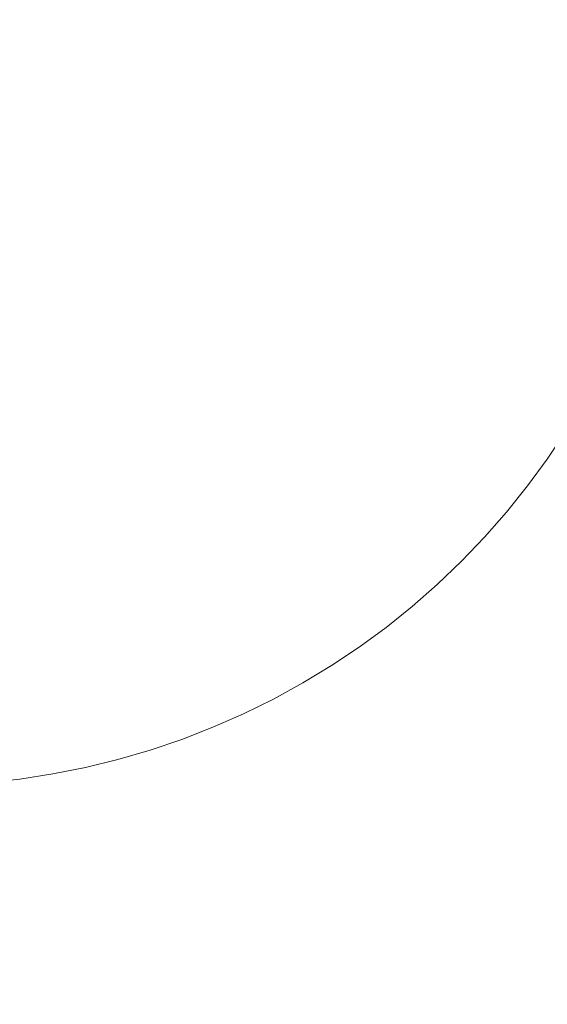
# Model space of a CAD drawing. Header units: centimetres. Extents: x -25.9 to 27.4, y -21.7 to -19.9.
# Tile 122 of 202: x 9.3256 to 9.3944, y -21.2886 to -21.16. Entities that reach past the tile are written whole.
import ezdxf

# ---------------------------------------------------------------- set-up
doc = ezdxf.new("R2010")
doc.units = ezdxf.units.CM
doc.header["$LTSCALE"] = 2.54
doc.layers.add('Lucido design-1', color=7, linetype='Continuous')

# ---------------------------------------------------------------- blocks, each defined once
blk = doc.blocks.new('Gruppo-5-1')
at = {"color": 7, "linetype": 'Continuous', "lineweight": 9}
blk.add_3dface([(-25.78748, -19.96, 876.42138), (-25.78748, -21.56, 876.42138), (27.31252, -21.56, 876.42138), (27.31252, -19.96, 876.42138)], dxfattribs=at)
for points, invisible_edges in [([(-7.88748, -19.96, 876.02138), (9.41252, -19.96, 876.02138), (9.31252, -21.26, 876.02138), (-7.78748, -21.26, 876.02138)], 10), ([(9.31252, -21.26, 876.02138), (9.41252, -19.96, 876.02138), (9.41252, -21.16, 876.02138)], 9), ([(9.31252, -21.26, 876.02138), (9.41252, -21.16, 876.02138), (9.41242, -21.16436, 876.02138), (9.41214, -21.16872, 876.02138)], 9), ([(9.31252, -21.26, 876.02138), (9.41214, -21.16872, 876.02138), (9.41166, -21.17305, 876.02138), (9.411, -21.17736, 876.02138)], 9), ([(9.411, -21.17736, 876.02138), (9.41015, -21.18164, 876.02138), (9.31252, -21.26, 876.02138)], 10), ([(9.31252, -21.26, 876.02138), (9.41015, -21.18164, 876.02138), (9.40911, -21.18588, 876.02138)], 9), ([(9.31252, -21.26, 876.02138), (9.40911, -21.18588, 876.02138), (9.40789, -21.19007, 876.02138), (9.40649, -21.1942, 876.02138)], 9), ([(9.40649, -21.1942, 876.02138), (9.40491, -21.19827, 876.02138), (9.31252, -21.26, 876.02138)], 10), ([(9.31252, -21.26, 876.02138), (9.40491, -21.19827, 876.02138), (9.40315, -21.20226, 876.02138), (9.40122, -21.20617, 876.02138)], 9), ([(9.31252, -21.26, 876.02138), (9.40122, -21.20617, 876.02138), (9.39912, -21.21, 876.02138)], 9), ([(9.39912, -21.21, 876.02138), (9.39686, -21.21373, 876.02138), (9.39443, -21.21736, 876.02138), (9.31252, -21.26, 876.02138)], 12), ([(9.31252, -21.26, 876.02138), (9.39443, -21.21736, 876.02138), (9.39185, -21.22088, 876.02138), (9.38912, -21.22428, 876.02138)], 9), ([(9.39765, -21.21961, 876.02131), (9.39497, -21.22326, 876.02131), (9.39185, -21.22088, 876.02138), (9.39443, -21.21736, 876.02138)], 11), ([(9.39497, -21.22326, 876.02131), (9.39213, -21.2268, 876.02131), (9.38912, -21.22428, 876.02138), (9.39185, -21.22088, 876.02138)], 11), ([(9.3983, -21.22582, 876.02105), (9.39535, -21.2295, 876.02105), (9.39213, -21.2268, 876.02131), (9.39497, -21.22326, 876.02131)], 15), ([(9.38912, -21.22428, 876.02138), (9.38625, -21.22756, 876.02138), (9.38323, -21.23071, 876.02138), (9.31252, -21.26, 876.02138)], 12), ([(9.39213, -21.2268, 876.02131), (9.38914, -21.23021, 876.02131), (9.38625, -21.22756, 876.02138), (9.38912, -21.22428, 876.02138)], 11), ([(9.39535, -21.2295, 876.02105), (9.39224, -21.23305, 876.02105), (9.38914, -21.23021, 876.02131), (9.39213, -21.2268, 876.02131)], 15), ([(9.38914, -21.23021, 876.02131), (9.386, -21.23348, 876.02131), (9.38323, -21.23071, 876.02138), (9.38625, -21.22756, 876.02138)], 11), ([(9.39856, -21.23219, 876.02062), (9.39532, -21.23588, 876.02062), (9.39224, -21.23305, 876.02105), (9.39535, -21.2295, 876.02105)], 15), ([(9.31252, -21.26, 876.02138), (9.38323, -21.23071, 876.02138), (9.38008, -21.23373, 876.02138), (9.3768, -21.2366, 876.02138)], 9), ([(9.386, -21.23348, 876.02131), (9.38273, -21.23662, 876.02131), (9.38008, -21.23373, 876.02138), (9.38323, -21.23071, 876.02138)], 11), ([(9.39224, -21.23305, 876.02105), (9.38898, -21.23646, 876.02105), (9.386, -21.23348, 876.02131), (9.38914, -21.23021, 876.02131)], 15), ([(9.38273, -21.23662, 876.02131), (9.37932, -21.23961, 876.02131), (9.3768, -21.2366, 876.02138), (9.38008, -21.23373, 876.02138)], 11), ([(9.38898, -21.23646, 876.02105), (9.38557, -21.23972, 876.02105), (9.38273, -21.23662, 876.02131), (9.386, -21.23348, 876.02131)], 15), ([(9.39532, -21.23588, 876.02062), (9.39194, -21.23942, 876.02062), (9.38898, -21.23646, 876.02105), (9.39224, -21.23305, 876.02105)], 15), ([(9.39839, -21.23869, 876.02002), (9.39488, -21.24236, 876.02002), (9.39194, -21.23942, 876.02062), (9.39532, -21.23588, 876.02062)], 15), ([(9.31252, -21.26, 876.02138), (9.3768, -21.2366, 876.02138), (9.37339, -21.23934, 876.02138), (9.36988, -21.24192, 876.02138)], 9), ([(9.37932, -21.23961, 876.02131), (9.37578, -21.24245, 876.02131), (9.37339, -21.23934, 876.02138), (9.3768, -21.2366, 876.02138)], 11), ([(9.38557, -21.23972, 876.02105), (9.38202, -21.24283, 876.02105), (9.37932, -21.23961, 876.02131), (9.38273, -21.23662, 876.02131)], 15), ([(9.39194, -21.23942, 876.02062), (9.3884, -21.24281, 876.02062), (9.38557, -21.23972, 876.02105), (9.38898, -21.23646, 876.02105)], 15), ([(9.37578, -21.24245, 876.02131), (9.37213, -21.24513, 876.02131), (9.36988, -21.24192, 876.02138), (9.37339, -21.23934, 876.02138)], 11), ([(9.38202, -21.24283, 876.02105), (9.37834, -21.24578, 876.02105), (9.37578, -21.24245, 876.02131), (9.37932, -21.23961, 876.02131)], 15), ([(9.3884, -21.24281, 876.02062), (9.38471, -21.24604, 876.02062), (9.38202, -21.24283, 876.02105), (9.38557, -21.23972, 876.02105)], 15), ([(9.39488, -21.24236, 876.02002), (9.39121, -21.24587, 876.02002), (9.3884, -21.24281, 876.02062), (9.39194, -21.23942, 876.02062)], 15), ([(9.36988, -21.24192, 876.02138), (9.36625, -21.24434, 876.02138), (9.36252, -21.2466, 876.02138), (9.31252, -21.26, 876.02138)], 12), ([(9.37213, -21.24513, 876.02131), (9.36836, -21.24765, 876.02131), (9.36625, -21.24434, 876.02138), (9.36988, -21.24192, 876.02138)], 11), ([(9.37834, -21.24578, 876.02105), (9.37454, -21.24857, 876.02105), (9.37213, -21.24513, 876.02131), (9.37578, -21.24245, 876.02131)], 15), ([(9.38471, -21.24604, 876.02062), (9.38089, -21.2491, 876.02062), (9.37834, -21.24578, 876.02105), (9.38202, -21.24283, 876.02105)], 15), ([(9.39121, -21.24587, 876.02002), (9.38739, -21.24922, 876.02002), (9.38471, -21.24604, 876.02062), (9.3884, -21.24281, 876.02062)], 15), ([(9.3978, -21.24528, 876.01924), (9.394, -21.24892, 876.01924), (9.39121, -21.24587, 876.02002), (9.39488, -21.24236, 876.02002)], 15), ([(9.36836, -21.24765, 876.02131), (9.36448, -21.25, 876.02131), (9.36252, -21.2466, 876.02138), (9.36625, -21.24434, 876.02138)], 11), ([(9.37454, -21.24857, 876.02105), (9.37061, -21.25119, 876.02105), (9.36836, -21.24765, 876.02131), (9.37213, -21.24513, 876.02131)], 15), ([(9.40069, -21.24817, 876.01829), (9.39676, -21.25193, 876.01829), (9.394, -21.24892, 876.01924), (9.3978, -21.24528, 876.01924)], 15), ([(9.36252, -21.2466, 876.02138), (9.35869, -21.2487, 876.02138), (9.35478, -21.25063, 876.02138), (9.31252, -21.26, 876.02138)], 12), ([(9.36448, -21.25, 876.02131), (9.3605, -21.25218, 876.02131), (9.35869, -21.2487, 876.02138), (9.36252, -21.2466, 876.02138)], 11), ([(9.38089, -21.2491, 876.02062), (9.37694, -21.252, 876.02062), (9.37454, -21.24857, 876.02105), (9.37834, -21.24578, 876.02105)], 15), ([(9.38739, -21.24922, 876.02002), (9.38342, -21.25241, 876.02002), (9.38089, -21.2491, 876.02062), (9.38471, -21.24604, 876.02062)], 15), ([(9.394, -21.24892, 876.01924), (9.39004, -21.25239, 876.01924), (9.38739, -21.24922, 876.02002), (9.39121, -21.24587, 876.02002)], 15), ([(9.37061, -21.25119, 876.02105), (9.36658, -21.25364, 876.02105), (9.36448, -21.25, 876.02131), (9.36836, -21.24765, 876.02131)], 15), ([(9.3605, -21.25218, 876.02131), (9.35644, -21.25419, 876.02131), (9.35478, -21.25063, 876.02138), (9.35869, -21.2487, 876.02138)], 11), ([(9.37694, -21.252, 876.02062), (9.37286, -21.25472, 876.02062), (9.37061, -21.25119, 876.02105), (9.37454, -21.24857, 876.02105)], 15), ([(9.38342, -21.25241, 876.02002), (9.37933, -21.25541, 876.02002), (9.37694, -21.252, 876.02062), (9.38089, -21.2491, 876.02062)], 15), ([(9.39004, -21.25239, 876.01924), (9.38594, -21.25568, 876.01924), (9.38342, -21.25241, 876.02002), (9.38739, -21.24922, 876.02002)], 15), ([(9.39676, -21.25193, 876.01829), (9.39267, -21.25552, 876.01829), (9.39004, -21.25239, 876.01924), (9.394, -21.24892, 876.01924)], 15), ([(9.36658, -21.25364, 876.02105), (9.36245, -21.25591, 876.02105), (9.3605, -21.25218, 876.02131), (9.36448, -21.25, 876.02131)], 15), ([(9.31252, -21.26, 876.02138), (9.35478, -21.25063, 876.02138), (9.35079, -21.25239, 876.02138), (9.34672, -21.25397, 876.02138)], 9), ([(9.35644, -21.25419, 876.02131), (9.35229, -21.25601, 876.02131), (9.35079, -21.25239, 876.02138), (9.35478, -21.25063, 876.02138)], 11), ([(9.37286, -21.25472, 876.02062), (9.36868, -21.25727, 876.02062), (9.36658, -21.25364, 876.02105), (9.37061, -21.25119, 876.02105)], 15), ([(9.35229, -21.25601, 876.02131), (9.34806, -21.25766, 876.02131), (9.34672, -21.25397, 876.02138), (9.35079, -21.25239, 876.02138)], 11), ([(9.36245, -21.25591, 876.02105), (9.35821, -21.258, 876.02105), (9.35644, -21.25419, 876.02131), (9.3605, -21.25218, 876.02131)], 15), ([(9.37933, -21.25541, 876.02002), (9.3751, -21.25823, 876.02002), (9.37286, -21.25472, 876.02062), (9.37694, -21.252, 876.02062)], 15), ([(9.38594, -21.25568, 876.01924), (9.38169, -21.25879, 876.01924), (9.37933, -21.25541, 876.02002), (9.38342, -21.25241, 876.02002)], 15), ([(9.39267, -21.25552, 876.01829), (9.38843, -21.25892, 876.01829), (9.38594, -21.25568, 876.01924), (9.39004, -21.25239, 876.01924)], 15), ([(9.39949, -21.25491, 876.01717), (9.39527, -21.25861, 876.01717), (9.39267, -21.25552, 876.01829), (9.39676, -21.25193, 876.01829)], 15), ([(9.31252, -21.26, 876.02138), (9.34672, -21.25397, 876.02138), (9.34259, -21.25537, 876.02138), (9.3384, -21.25659, 876.02138)], 9), ([(9.34806, -21.25766, 876.02131), (9.34377, -21.25911, 876.02131), (9.34259, -21.25537, 876.02138), (9.34672, -21.25397, 876.02138)], 11), ([(9.35821, -21.258, 876.02105), (9.3539, -21.2599, 876.02105), (9.35229, -21.25601, 876.02131), (9.35644, -21.25419, 876.02131)], 15), ([(9.36868, -21.25727, 876.02062), (9.36438, -21.25962, 876.02062), (9.36245, -21.25591, 876.02105), (9.36658, -21.25364, 876.02105)], 15), ([(9.34377, -21.25911, 876.02131), (9.33942, -21.26038, 876.02131), (9.3384, -21.25659, 876.02138), (9.34259, -21.25537, 876.02138)], 11), ([(9.3751, -21.25823, 876.02002), (9.37076, -21.26087, 876.02002), (9.36868, -21.25727, 876.02062), (9.37286, -21.25472, 876.02062)], 15), ([(9.38169, -21.25879, 876.01924), (9.37732, -21.26172, 876.01924), (9.3751, -21.25823, 876.02002), (9.37933, -21.25541, 876.02002)], 15), ([(9.38843, -21.25892, 876.01829), (9.38404, -21.26214, 876.01829), (9.38169, -21.25879, 876.01924), (9.38594, -21.25568, 876.01924)], 15), ([(9.39527, -21.25861, 876.01717), (9.39088, -21.26213, 876.01717), (9.38843, -21.25892, 876.01829), (9.39267, -21.25552, 876.01829)], 15), ([(9.31252, -21.26, 876.02138), (9.3384, -21.25659, 876.02138), (9.33416, -21.25763, 876.02138), (9.32988, -21.25848, 876.02138)], 9), ([(9.33942, -21.26038, 876.02131), (9.33501, -21.26146, 876.02131), (9.33416, -21.25763, 876.02138), (9.3384, -21.25659, 876.02138)], 11), ([(9.3539, -21.2599, 876.02105), (9.3495, -21.2616, 876.02105), (9.34806, -21.25766, 876.02131), (9.35229, -21.25601, 876.02131)], 15), ([(9.36438, -21.25962, 876.02062), (9.35998, -21.26179, 876.02062), (9.35821, -21.258, 876.02105), (9.36245, -21.25591, 876.02105)], 15), ([(9.33501, -21.26146, 876.02131), (9.33056, -21.26234, 876.02131), (9.32988, -21.25848, 876.02138), (9.33416, -21.25763, 876.02138)], 11), ([(9.3495, -21.2616, 876.02105), (9.34503, -21.26312, 876.02105), (9.34377, -21.25911, 876.02131), (9.34806, -21.25766, 876.02131)], 15), ([(9.35998, -21.26179, 876.02062), (9.3555, -21.26376, 876.02062), (9.3539, -21.2599, 876.02105), (9.35821, -21.258, 876.02105)], 15), ([(9.37076, -21.26087, 876.02002), (9.3663, -21.26331, 876.02002), (9.36438, -21.25962, 876.02062), (9.36868, -21.25727, 876.02062)], 15), ([(9.37732, -21.26172, 876.01924), (9.37282, -21.26444, 876.01924), (9.37076, -21.26087, 876.02002), (9.3751, -21.25823, 876.02002)], 15), ([(9.32988, -21.25848, 876.02138), (9.32557, -21.25914, 876.02138), (9.31252, -21.26, 876.02138)], 10), ([(9.32608, -21.26303, 876.02131), (9.32158, -21.26353, 876.02131), (9.32123, -21.25962, 876.02138), (9.32557, -21.25914, 876.02138)], 11), ([(9.33056, -21.26234, 876.02131), (9.32608, -21.26303, 876.02131), (9.32557, -21.25914, 876.02138), (9.32988, -21.25848, 876.02138)], 11), ([(9.34503, -21.26312, 876.02105), (9.3405, -21.26444, 876.02105), (9.33942, -21.26038, 876.02131), (9.34377, -21.25911, 876.02131)], 15), ([(9.38404, -21.26214, 876.01829), (9.37951, -21.26516, 876.01829), (9.37732, -21.26172, 876.01924), (9.38169, -21.25879, 876.01924)], 15), ([(9.39088, -21.26213, 876.01717), (9.38636, -21.26545, 876.01717), (9.38404, -21.26214, 876.01829), (9.38843, -21.25892, 876.01829)], 15), ([(9.39783, -21.26167, 876.01588), (9.39331, -21.26529, 876.01588), (9.39088, -21.26213, 876.01717), (9.39527, -21.25861, 876.01717)], 15), ([(9.3405, -21.26444, 876.02105), (9.33592, -21.26556, 876.02105), (9.33501, -21.26146, 876.02131), (9.33942, -21.26038, 876.02131)], 15), ([(9.3555, -21.26376, 876.02062), (9.35093, -21.26554, 876.02062), (9.3495, -21.2616, 876.02105), (9.3539, -21.2599, 876.02105)], 15), ([(9.3663, -21.26331, 876.02002), (9.36174, -21.26556, 876.02002), (9.35998, -21.26179, 876.02062), (9.36438, -21.25962, 876.02062)], 15), ([(9.33592, -21.26556, 876.02105), (9.33129, -21.26648, 876.02105), (9.33056, -21.26234, 876.02131), (9.33501, -21.26146, 876.02131)], 15), ([(9.35093, -21.26554, 876.02062), (9.34629, -21.26711, 876.02062), (9.34503, -21.26312, 876.02105), (9.3495, -21.2616, 876.02105)], 15), ([(9.36174, -21.26556, 876.02002), (9.35709, -21.26761, 876.02002), (9.3555, -21.26376, 876.02062), (9.35998, -21.26179, 876.02062)], 15), ([(9.37282, -21.26444, 876.01924), (9.36821, -21.26698, 876.01924), (9.3663, -21.26331, 876.02002), (9.37076, -21.26087, 876.02002)], 15), ([(9.37951, -21.26516, 876.01829), (9.37486, -21.26798, 876.01829), (9.37282, -21.26444, 876.01924), (9.37732, -21.26172, 876.01924)], 15), ([(9.40035, -21.26467, 876.01443), (9.3957, -21.26841, 876.01443), (9.39331, -21.26529, 876.01588), (9.39783, -21.26167, 876.01588)], 15), ([(9.32663, -21.2672, 876.02105), (9.32194, -21.26771, 876.02105), (9.32158, -21.26353, 876.02131), (9.32608, -21.26303, 876.02131)], 15), ([(9.33129, -21.26648, 876.02105), (9.32663, -21.2672, 876.02105), (9.32608, -21.26303, 876.02131), (9.33056, -21.26234, 876.02131)], 15), ([(9.34629, -21.26711, 876.02062), (9.34159, -21.26849, 876.02062), (9.3405, -21.26444, 876.02105), (9.34503, -21.26312, 876.02105)], 15), ([(9.36821, -21.26698, 876.01924), (9.36349, -21.2693, 876.01924), (9.36174, -21.26556, 876.02002), (9.3663, -21.26331, 876.02002)], 15), ([(9.38636, -21.26545, 876.01717), (9.38169, -21.26857, 876.01717), (9.37951, -21.26516, 876.01829), (9.38404, -21.26214, 876.01829)], 15), ([(9.39331, -21.26529, 876.01588), (9.38864, -21.26872, 876.01588), (9.38636, -21.26545, 876.01717), (9.39088, -21.26213, 876.01717)], 15), ([(9.34159, -21.26849, 876.02062), (9.33683, -21.26965, 876.02062), (9.33592, -21.26556, 876.02105), (9.3405, -21.26444, 876.02105)], 15), ([(9.35709, -21.26761, 876.02002), (9.35236, -21.26945, 876.02002), (9.35093, -21.26554, 876.02062), (9.3555, -21.26376, 876.02062)], 15), ([(9.37486, -21.26798, 876.01829), (9.37009, -21.2706, 876.01829), (9.36821, -21.26698, 876.01924), (9.37282, -21.26444, 876.01924)], 15), ([(9.33683, -21.26965, 876.02062), (9.33202, -21.27061, 876.02062), (9.33129, -21.26648, 876.02105), (9.33592, -21.26556, 876.02105)], 15), ([(9.35236, -21.26945, 876.02002), (9.34754, -21.27108, 876.02002), (9.34629, -21.26711, 876.02062), (9.35093, -21.26554, 876.02062)], 15), ([(9.36349, -21.2693, 876.01924), (9.35867, -21.27142, 876.01924), (9.35709, -21.26761, 876.02002), (9.36174, -21.26556, 876.02002)], 15), ([(9.38169, -21.26857, 876.01717), (9.37688, -21.27148, 876.01717), (9.37486, -21.26798, 876.01829), (9.37951, -21.26516, 876.01829)], 15), ([(9.38864, -21.26872, 876.01588), (9.38383, -21.27193, 876.01588), (9.38169, -21.26857, 876.01717), (9.38636, -21.26545, 876.01717)], 15), ([(9.3957, -21.26841, 876.01443), (9.39089, -21.27193, 876.01443), (9.38864, -21.26872, 876.01588), (9.39331, -21.26529, 876.01588)], 15), ([(9.32718, -21.27135, 876.02062), (9.32231, -21.27189, 876.02062), (9.32194, -21.26771, 876.02105), (9.32663, -21.2672, 876.02105)], 15), ([(9.33202, -21.27061, 876.02062), (9.32718, -21.27135, 876.02062), (9.32663, -21.2672, 876.02105), (9.33129, -21.26648, 876.02105)], 15), ([(9.34754, -21.27108, 876.02002), (9.34266, -21.27251, 876.02002), (9.34159, -21.26849, 876.02062), (9.34629, -21.26711, 876.02062)], 15), ([(9.37009, -21.2706, 876.01829), (9.36522, -21.27301, 876.01829), (9.36349, -21.2693, 876.01924), (9.36821, -21.26698, 876.01924)], 15), ([(9.34266, -21.27251, 876.02002), (9.33773, -21.27371, 876.02002), (9.33683, -21.26965, 876.02062), (9.34159, -21.26849, 876.02062)], 15), ([(9.35867, -21.27142, 876.01924), (9.35377, -21.27333, 876.01924), (9.35236, -21.26945, 876.02002), (9.35709, -21.26761, 876.02002)], 15), ([(9.37688, -21.27148, 876.01717), (9.37196, -21.27419, 876.01717), (9.37009, -21.2706, 876.01829), (9.37486, -21.26798, 876.01829)], 15), ([(9.39805, -21.27147, 876.01282), (9.39311, -21.27509, 876.01282), (9.39089, -21.27193, 876.01443), (9.3957, -21.26841, 876.01443)], 15), ([(9.33773, -21.27371, 876.02002), (9.33274, -21.2747, 876.02002), (9.33202, -21.27061, 876.02062), (9.33683, -21.26965, 876.02062)], 15), ([(9.35377, -21.27333, 876.01924), (9.34878, -21.27502, 876.01924), (9.34754, -21.27108, 876.02002), (9.35236, -21.26945, 876.02002)], 15), ([(9.36522, -21.27301, 876.01829), (9.36024, -21.2752, 876.01829), (9.35867, -21.27142, 876.01924), (9.36349, -21.2693, 876.01924)], 15), ([(9.38383, -21.27193, 876.01588), (9.37888, -21.27494, 876.01588), (9.37688, -21.27148, 876.01717), (9.38169, -21.26857, 876.01717)], 15), ([(9.39089, -21.27193, 876.01443), (9.38594, -21.27524, 876.01443), (9.38383, -21.27193, 876.01588), (9.38864, -21.26872, 876.01588)], 15), ([(9.33274, -21.2747, 876.02002), (9.32772, -21.27548, 876.02002), (9.32718, -21.27135, 876.02062), (9.33202, -21.27061, 876.02062)], 15), ([(9.34878, -21.27502, 876.01924), (9.34373, -21.27649, 876.01924), (9.34266, -21.27251, 876.02002), (9.34754, -21.27108, 876.02002)], 15), ([(9.37196, -21.27419, 876.01717), (9.36692, -21.27667, 876.01717), (9.36522, -21.27301, 876.01829), (9.37009, -21.2706, 876.01829)], 15), ([(9.32772, -21.27548, 876.02002), (9.32267, -21.27603, 876.02002), (9.32231, -21.27189, 876.02062), (9.32718, -21.27135, 876.02062)], 15), ([(9.36024, -21.2752, 876.01829), (9.35517, -21.27717, 876.01829), (9.35377, -21.27333, 876.01924), (9.35867, -21.27142, 876.01924)], 15), ([(9.37888, -21.27494, 876.01588), (9.3738, -21.27772, 876.01588), (9.37196, -21.27419, 876.01717), (9.37688, -21.27148, 876.01717)], 15), ([(9.38594, -21.27524, 876.01443), (9.38084, -21.27834, 876.01443), (9.37888, -21.27494, 876.01588), (9.38383, -21.27193, 876.01588)], 15), ([(9.39311, -21.27509, 876.01282), (9.38801, -21.2785, 876.01282), (9.38594, -21.27524, 876.01443), (9.39089, -21.27193, 876.01443)], 15), ([(9.40035, -21.27447, 876.01104), (9.39528, -21.27819, 876.01104), (9.39311, -21.27509, 876.01282), (9.39805, -21.27147, 876.01282)], 15), ([(9.34373, -21.27649, 876.01924), (9.33862, -21.27774, 876.01924), (9.33773, -21.27371, 876.02002), (9.34266, -21.27251, 876.02002)], 15), ([(9.35517, -21.27717, 876.01829), (9.35001, -21.27892, 876.01829), (9.34878, -21.27502, 876.01924), (9.35377, -21.27333, 876.01924)], 15), ([(9.36692, -21.27667, 876.01717), (9.36178, -21.27893, 876.01717), (9.36024, -21.2752, 876.01829), (9.36522, -21.27301, 876.01829)], 15), ([(9.33346, -21.27877, 876.01924), (9.32826, -21.27957, 876.01924), (9.32772, -21.27548, 876.02002), (9.33274, -21.2747, 876.02002)], 15), ([(9.33862, -21.27774, 876.01924), (9.33346, -21.27877, 876.01924), (9.33274, -21.2747, 876.02002), (9.33773, -21.27371, 876.02002)], 15), ([(9.3738, -21.27772, 876.01588), (9.36861, -21.28028, 876.01588), (9.36692, -21.27667, 876.01717), (9.37196, -21.27419, 876.01717)], 15), ([(9.38084, -21.27834, 876.01443), (9.37561, -21.2812, 876.01443), (9.3738, -21.27772, 876.01588), (9.37888, -21.27494, 876.01588)], 15), ([(9.32826, -21.27957, 876.01924), (9.32303, -21.28014, 876.01924), (9.32267, -21.27603, 876.02002), (9.32772, -21.27548, 876.02002)], 15), ([(9.35001, -21.27892, 876.01829), (9.34479, -21.28044, 876.01829), (9.34373, -21.27649, 876.01924), (9.34878, -21.27502, 876.01924)], 15), ([(9.36178, -21.27893, 876.01717), (9.35655, -21.28097, 876.01717), (9.35517, -21.27717, 876.01829), (9.36024, -21.2752, 876.01829)], 15), ([(9.38801, -21.2785, 876.01282), (9.38277, -21.28168, 876.01282), (9.38084, -21.27834, 876.01443), (9.38594, -21.27524, 876.01443)], 15), ([(9.39528, -21.27819, 876.01104), (9.39004, -21.28169, 876.01104), (9.38801, -21.2785, 876.01282), (9.39311, -21.27509, 876.01282)], 15), ([(9.34479, -21.28044, 876.01829), (9.33951, -21.28173, 876.01829), (9.33862, -21.27774, 876.01924), (9.34373, -21.27649, 876.01924)], 15), ([(9.35655, -21.28097, 876.01717), (9.35123, -21.28277, 876.01717), (9.35001, -21.27892, 876.01829), (9.35517, -21.27717, 876.01829)], 15), ([(9.36861, -21.28028, 876.01588), (9.36331, -21.28261, 876.01588), (9.36178, -21.27893, 876.01717), (9.36692, -21.27667, 876.01717)], 15), ([(9.33417, -21.2828, 876.01829), (9.32879, -21.28362, 876.01829), (9.32826, -21.27957, 876.01924), (9.33346, -21.27877, 876.01924)], 15), ([(9.33951, -21.28173, 876.01829), (9.33417, -21.2828, 876.01829), (9.33346, -21.27877, 876.01924), (9.33862, -21.27774, 876.01924)], 15), ([(9.37561, -21.2812, 876.01443), (9.37027, -21.28384, 876.01443), (9.36861, -21.28028, 876.01588), (9.3738, -21.27772, 876.01588)], 15), ([(9.38277, -21.28168, 876.01282), (9.37739, -21.28462, 876.01282), (9.37561, -21.2812, 876.01443), (9.38084, -21.27834, 876.01443)], 15), ([(9.39004, -21.28169, 876.01104), (9.38466, -21.28495, 876.01104), (9.38277, -21.28168, 876.01282), (9.38801, -21.2785, 876.01282)], 15), ([(9.3974, -21.28122, 876.00912), (9.39203, -21.28481, 876.00912), (9.39004, -21.28169, 876.01104), (9.39528, -21.27819, 876.01104)], 15), ([(9.32879, -21.28362, 876.01829), (9.32339, -21.28422, 876.01829), (9.32303, -21.28014, 876.01924), (9.32826, -21.27957, 876.01924)], 15), ([(9.35123, -21.28277, 876.01717), (9.34584, -21.28434, 876.01717), (9.34479, -21.28044, 876.01829), (9.35001, -21.27892, 876.01829)], 15), ([(9.36331, -21.28261, 876.01588), (9.35791, -21.28471, 876.01588), (9.35655, -21.28097, 876.01717), (9.36178, -21.27893, 876.01717)], 15), ([(9.34584, -21.28434, 876.01717), (9.34038, -21.28568, 876.01717), (9.33951, -21.28173, 876.01829), (9.34479, -21.28044, 876.01829)], 15), ([(9.35791, -21.28471, 876.01588), (9.35243, -21.28657, 876.01588), (9.35123, -21.28277, 876.01717), (9.35655, -21.28097, 876.01717)], 15), ([(9.37027, -21.28384, 876.01443), (9.36481, -21.28624, 876.01443), (9.36331, -21.28261, 876.01588), (9.36861, -21.28028, 876.01588)], 15), ([(9.37739, -21.28462, 876.01282), (9.3719, -21.28734, 876.01282), (9.37027, -21.28384, 876.01443), (9.37561, -21.2812, 876.01443)], 15), ([(9.39947, -21.28418, 876.00704), (9.39397, -21.28786, 876.00704), (9.39203, -21.28481, 876.00912), (9.3974, -21.28122, 876.00912)], 15), ([(9.34038, -21.28568, 876.01717), (9.33487, -21.28677, 876.01717), (9.33417, -21.2828, 876.01829), (9.33951, -21.28173, 876.01829)], 15), ([(9.36481, -21.28624, 876.01443), (9.35925, -21.2884, 876.01443), (9.35791, -21.28471, 876.01588), (9.36331, -21.28261, 876.01588)], 15), ([(9.38466, -21.28495, 876.01104), (9.37914, -21.28798, 876.01104), (9.37739, -21.28462, 876.01282), (9.38277, -21.28168, 876.01282)], 15), ([(9.39203, -21.28481, 876.00912), (9.38651, -21.28816, 876.00912), (9.38466, -21.28495, 876.01104), (9.39004, -21.28169, 876.01104)], 15), ([(9.32932, -21.28763, 876.01717), (9.32374, -21.28824, 876.01717), (9.32339, -21.28422, 876.01829), (9.32879, -21.28362, 876.01829)], 15), ([(9.33487, -21.28677, 876.01717), (9.32932, -21.28763, 876.01717), (9.32879, -21.28362, 876.01829), (9.33417, -21.2828, 876.01829)], 15), ([(9.35243, -21.28657, 876.01588), (9.34687, -21.28819, 876.01588), (9.34584, -21.28434, 876.01717), (9.35123, -21.28277, 876.01717)], 15), ([(9.3719, -21.28734, 876.01282), (9.36629, -21.2898, 876.01282), (9.36481, -21.28624, 876.01443), (9.37027, -21.28384, 876.01443)], 15), ([(9.34687, -21.28819, 876.01588), (9.34124, -21.28957, 876.01588), (9.34038, -21.28568, 876.01717), (9.34584, -21.28434, 876.01717)], 15), ([(9.35925, -21.2884, 876.01443), (9.35361, -21.29032, 876.01443), (9.35243, -21.28657, 876.01588), (9.35791, -21.28471, 876.01588)], 15), ([(9.37914, -21.28798, 876.01104), (9.3735, -21.29076, 876.01104), (9.3719, -21.28734, 876.01282), (9.37739, -21.28462, 876.01282)], 15), ([(9.38651, -21.28816, 876.00912), (9.38085, -21.29126, 876.00912), (9.37914, -21.28798, 876.01104), (9.38466, -21.28495, 876.01104)], 15), ([(9.39397, -21.28786, 876.00704), (9.38832, -21.29129, 876.00704), (9.38651, -21.28816, 876.00912), (9.39203, -21.28481, 876.00912)], 15), ([(9.40149, -21.28707, 876.00482), (9.39587, -21.29083, 876.00482), (9.39397, -21.28786, 876.00704), (9.39947, -21.28418, 876.00704)], 15), ([(9.34124, -21.28957, 876.01588), (9.33556, -21.2907, 876.01588), (9.33487, -21.28677, 876.01717), (9.34038, -21.28568, 876.01717)], 15), ([(9.36629, -21.2898, 876.01282), (9.36057, -21.29203, 876.01282), (9.35925, -21.2884, 876.01443), (9.36481, -21.28624, 876.01443)], 15), ([(9.32984, -21.29158, 876.01588), (9.32409, -21.29221, 876.01588), (9.32374, -21.28824, 876.01717), (9.32932, -21.28763, 876.01717)], 15), ([(9.33556, -21.2907, 876.01588), (9.32984, -21.29158, 876.01588), (9.32932, -21.28763, 876.01717), (9.33487, -21.28677, 876.01717)], 15), ([(9.35361, -21.29032, 876.01443), (9.34788, -21.29199, 876.01443), (9.34687, -21.28819, 876.01588), (9.35243, -21.28657, 876.01588)], 15), ([(9.3735, -21.29076, 876.01104), (9.36773, -21.2933, 876.01104), (9.36629, -21.2898, 876.01282), (9.3719, -21.28734, 876.01282)], 15), ([(9.34788, -21.29199, 876.01443), (9.34209, -21.2934, 876.01443), (9.34124, -21.28957, 876.01588), (9.34687, -21.28819, 876.01588)], 15), ([(9.36057, -21.29203, 876.01282), (9.35477, -21.294, 876.01282), (9.35361, -21.29032, 876.01443), (9.35925, -21.2884, 876.01443)], 15), ([(9.38085, -21.29126, 876.00912), (9.37506, -21.29412, 876.00912), (9.3735, -21.29076, 876.01104), (9.37914, -21.28798, 876.01104)], 15), ([(9.38832, -21.29129, 876.00704), (9.38252, -21.29447, 876.00704), (9.38085, -21.29126, 876.00912), (9.38651, -21.28816, 876.00912)], 15), ([(9.39587, -21.29083, 876.00482), (9.39008, -21.29434, 876.00482), (9.38832, -21.29129, 876.00704), (9.39397, -21.28786, 876.00704)], 15)]:
    blk.add_3dface(points, dxfattribs=dict(at, invisible_edges=invisible_edges))

msp = doc.modelspace()

# ---------------------------------------------------------------- block references
at = {"layer": 'Lucido design-1', "color": 7}
msp.add_blockref('Gruppo-5-1', (0, 0), dxfattribs=at)

doc.saveas('drawing.dxf')
